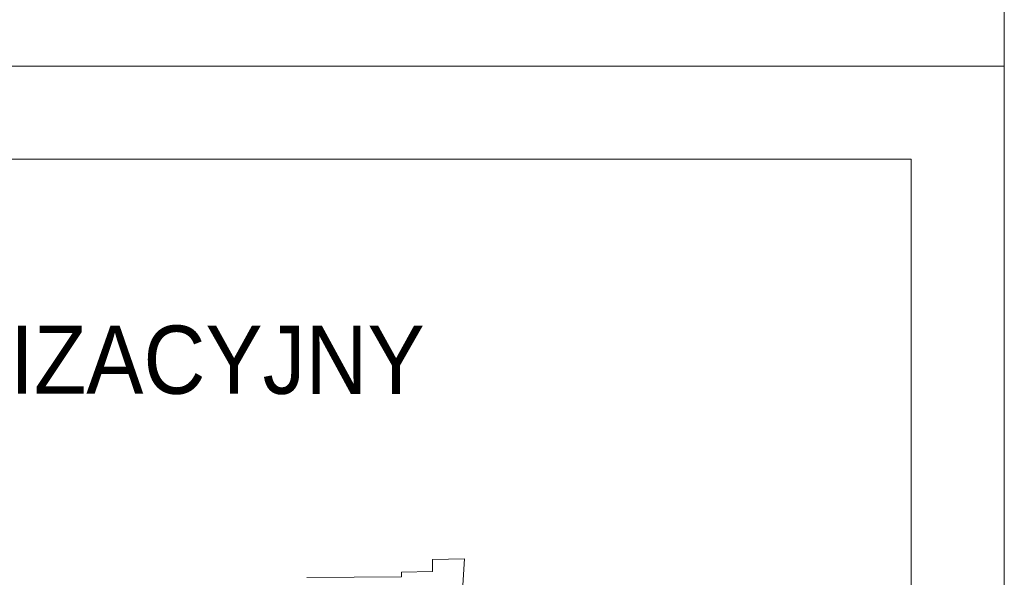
# Model space of a CAD drawing. Header units: centimetres. Extents: x 695802 to 711011, y 25963 to 44188.
# Tile 28 of 157: x 705967 to 706153, y 30211 to 30316. Entities that reach past the tile are written whole.
import ezdxf

# ---------------------------------------------------------------- set-up
doc = ezdxf.new("R2010")
doc.units = ezdxf.units.CM
doc.layers.add('Obrys powierzchni', color=50, linetype='Continuous', lineweight=9, plot=False)
for name, color, linetype, lineweight in [('Opis', 102, 'Continuous', 9), ('Przekrojowa', 253, 'Continuous', 25), ('Ramka', 255, 'Continuous', 9)]:
    doc.layers.add(name, color=color, linetype=linetype, lineweight=lineweight)
doc.styles.add('ARIELCE', font='arial.ttf', dxfattribs={"width": 0.9})

# ---------------------------------------------------------------- blocks, each defined once
blk = doc.blocks.new('zw$2918')
at = {"layer": 'Przekrojowa', "color": 0, "lineweight": 0, "ltscale": 1.6}
for p, q in [((4577.8, 6.7), (4456.8, 3.7)), ((4456.8, 3.7), (4456.8, -41.3)), ((4570.1, -113.3), (4577.8, 6.7)), ((4340.8, -62.1), (3984.8, -64.7)), ((4456.8, -41.3), (4340.8, -44.1)), ((4340.8, -44.1), (4340.8, -62.1))]:
    blk.add_line(p, q, dxfattribs=at)

msp = doc.modelspace()

# ---------------------------------------------------------------- linework, layer by layer
at = {"layer": 'Obrys powierzchni', "ltscale": 1.6}
for points in [[(704052.62, 33277.32), (706152.62, 33277.32), (706152.62, 30307.32), (704052.62, 30307.32)], [(703182.62, 28207.32), (703182.62, 30307.32), (706152.62, 30307.32), (706152.62, 28207.32)], [(703200.12, 28224.82), (703200.12, 30289.82), (706135.12, 30289.82), (706135.12, 28224.82)]]:
    msp.add_lwpolyline(points, close=True, dxfattribs=at)

# ---------------------------------------------------------------- block references
at = {"layer": 'Ramka', "xscale": 0.05, "yscale": 0.05, "zscale": 0.05}
msp.add_blockref('zw$2918', (705822.23, 30214.34), dxfattribs=at)

# ---------------------------------------------------------------- texts
at = {"layer": 'Opis', "insert": (705830.24, 30258.58), "char_height": 14, "width": 724.063, "attachment_point": 1, "rotation": 359.981, "style": 'ARIELCE'}
msp.add_mtext('\\pxsm1,ql;{\\fArial|b0|i0|c238|p34;\\H0.916668x;SCHEMAT LOKALIZACYJNY}', dxfattribs=at)

doc.saveas('drawing.dxf')
